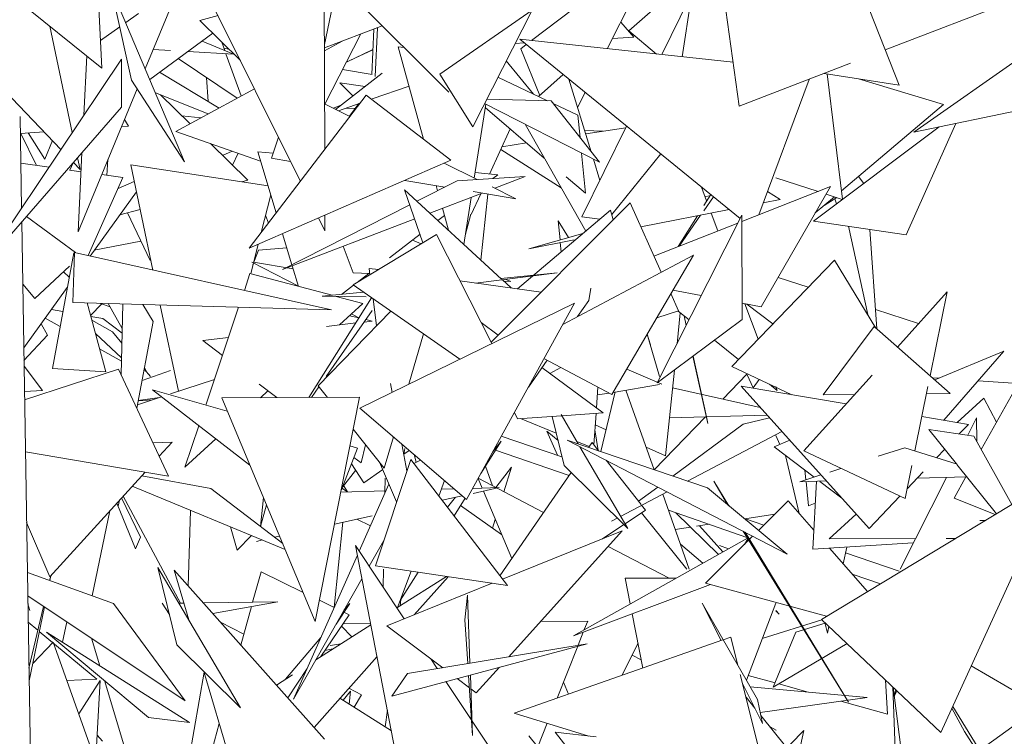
# Model space of a CAD drawing. Header units: metres. Extents: x -14.5 to 13.1, y -18.9 to 3.3.
# Tile 146 of 216: x 10.54 to 10.687, y 2.665 to 2.772. Entities that reach past the tile are written whole.
import ezdxf

# ---------------------------------------------------------------- set-up
doc = ezdxf.new("R2010")
doc.units = ezdxf.units.M
doc.layers.add('G-IMPT', color=7, linetype='Continuous', lineweight=5)
doc.layers.add('L-PLNT', color=7, linetype='Continuous', lineweight=5, true_color=0x005900)

# ---------------------------------------------------------------- blocks, each defined once
blk = doc.blocks.new('ÁRVORES ORNAMENTAIS - Pequeno e Médio Porte - Ipê-roxo-2940656-CORTE_CALÇADA')
at = {"layer": 'G-IMPT', "color": 253, "true_color": 0xaaaaaa}
for p, q in [((6.97869, 2.79285), (6.9909, 2.76177)), ((6.9237, 2.76075), (6.89897, 2.78538)), ((6.9675, 2.78492), (6.95057, 2.76989)), ((6.95538, 2.78315), (6.94734, 2.76723)), ((6.85129, 2.78095), (6.87189, 2.76435)), ((6.96395, 2.78083), (6.96704, 2.75863)), ((7.02994, 2.78068), (6.99307, 2.75476)), ((6.90509, 2.77789), (6.90516, 2.75218)), ((6.90512, 2.76786), (6.90709, 2.77729)), ((6.93604, 2.76845), (6.94825, 2.77773)), ((6.87838, 2.76424), (6.88359, 2.77691)), ((6.88808, 2.77454), (6.90153, 2.74743)), ((6.95996, 2.7755), (6.95547, 2.76636)), ((6.95852, 2.76603), (6.95996, 2.7755)), ((7.00856, 2.77469), (6.98882, 2.76706)), ((6.8714, 2.77431), (6.87189, 2.76435)), ((6.87391, 2.77355), (6.87632, 2.76254)), ((6.87451, 2.77337), (6.88426, 2.75035)), ((6.92233, 2.76341), (6.93612, 2.77299)), ((6.93612, 2.77299), (6.92725, 2.75558)), ((6.87546, 2.77114), (6.87738, 2.77251)), ((6.88924, 2.7722), (6.88652, 2.77145)), ((6.89259, 2.76545), (6.88652, 2.77145)), ((6.86579, 2.75219), (6.84828, 2.7705)), ((6.86413, 2.77061), (6.86749, 2.75473)), ((6.87169, 2.76847), (6.87457, 2.77052)), ((6.90512, 2.76737), (6.91376, 2.77065)), ((6.91249, 2.77017), (6.91222, 2.76337)), ((6.91267, 2.76308), (6.91302, 2.77036)), ((6.94934, 2.7712), (6.95128, 2.76894)), ((6.88846, 2.76953), (6.87905, 2.76266)), ((6.90519, 2.75896), (6.91055, 2.76943)), ((6.96716, 2.74189), (6.93428, 2.76864)), ((6.93428, 2.76864), (6.96612, 2.76521)), ((6.95128, 2.76894), (6.94812, 2.76878)), ((6.95057, 2.76989), (6.95467, 2.76644)), ((6.88215, 2.76695), (6.87956, 2.7671)), ((6.88688, 2.76838), (6.89155, 2.7664)), ((6.88979, 2.76822), (6.89025, 2.76696)), ((6.89013, 2.76729), (6.89085, 2.76717)), ((6.90789, 2.76842), (6.90512, 2.76692)), ((6.90839, 2.76522), (6.91226, 2.76702)), ((6.91226, 2.76706), (6.9084, 2.76524)), ((6.917, 2.76742), (6.91615, 2.7675)), ((6.91991, 2.75373), (6.91615, 2.7675)), ((6.93495, 2.76809), (6.93359, 2.76802)), ((6.93443, 2.76723), (6.93525, 2.76785)), ((6.93443, 2.76723), (6.93729, 2.76026)), ((6.87485, 2.76569), (6.85376, 2.73426)), ((6.86966, 2.76615), (6.86922, 2.7573)), ((6.87485, 2.76569), (6.87486, 2.75848)), ((6.88331, 2.76578), (6.8921, 2.75984)), ((6.89155, 2.7664), (6.88472, 2.7668)), ((6.89043, 2.76647), (6.89271, 2.76018)), ((6.90784, 2.76414), (6.91226, 2.76336)), ((6.93225, 2.76541), (6.9363, 2.76046)), ((6.98362, 2.76505), (6.96704, 2.75863)), ((6.88052, 2.76374), (6.8894, 2.75838)), ((6.88752, 2.76294), (6.88776, 2.75937)), ((6.90676, 2.75818), (6.91375, 2.76356)), ((6.92233, 2.76341), (6.92725, 2.75558)), ((6.931, 2.76296), (6.93839, 2.75947)), ((6.94075, 2.76338), (6.93709, 2.76008)), ((6.94162, 2.76267), (6.94494, 2.75184)), ((6.96994, 2.74243), (6.97746, 2.76266)), ((6.9797, 2.76353), (6.9909, 2.76177)), ((6.98244, 2.74475), (6.98013, 2.76346)), ((6.98484, 2.76272), (6.99751, 2.75888)), ((6.99307, 2.75476), (7.03469, 2.76349)), ((6.86836, 2.73987), (6.87715, 2.76126)), ((6.87632, 2.76254), (6.88426, 2.75035)), ((6.89468, 2.76124), (6.88293, 2.75486)), ((6.90936, 2.76019), (6.9074, 2.76215)), ((6.9074, 2.76215), (6.91121, 2.76161)), ((6.91775, 2.76163), (6.91226, 2.75973)), ((6.8799, 2.76065), (6.88778, 2.7575)), ((6.88065, 2.76035), (6.88507, 2.75602)), ((6.91136, 2.76029), (6.89388, 2.73744)), ((6.92399, 2.75059), (6.91136, 2.76029)), ((6.92938, 2.75972), (6.93896, 2.75946)), ((6.94404, 2.7607), (6.94291, 2.75846)), ((6.87486, 2.75848), (6.85376, 2.73426)), ((6.90514, 2.75899), (6.90893, 2.75711)), ((6.90646, 2.75834), (6.90758, 2.75881)), ((6.91045, 2.75909), (6.9072, 2.75797)), ((6.90975, 2.75834), (6.90823, 2.75833)), ((6.90886, 2.75715), (6.91026, 2.75903)), ((6.92919, 2.75897), (6.92748, 2.74791)), ((6.92902, 2.75905), (6.94615, 2.7503)), ((6.93793, 2.75091), (6.92911, 2.75845)), ((6.94615, 2.7503), (6.93896, 2.75946)), ((6.93927, 2.75905), (6.94293, 2.75733)), ((6.98228, 2.74601), (6.99751, 2.75888)), ((6.85992, 2.74344), (6.8597, 2.75711)), ((6.88666, 2.75689), (6.88386, 2.75721)), ((6.94327, 2.75397), (6.94293, 2.75733)), ((6.87483, 2.75561), (6.87586, 2.75568)), ((6.87526, 2.75666), (6.87586, 2.75568)), ((6.92977, 2.74852), (6.93284, 2.75527)), ((6.94412, 2.74001), (6.93506, 2.75597)), ((6.95022, 2.75567), (6.94356, 2.74212)), ((6.9501, 2.75542), (6.94412, 2.75451)), ((6.97809, 2.7415), (6.99687, 2.75555)), ((6.99194, 2.73946), (6.99936, 2.75608)), ((6.85974, 2.75459), (6.86327, 2.75483)), ((6.8598, 2.75459), (6.86217, 2.74981)), ((6.86093, 2.75467), (6.86338, 2.75074)), ((6.89558, 2.75046), (6.88293, 2.75486)), ((6.8972, 2.75088), (6.89827, 2.75401)), ((6.94667, 2.7549), (6.94396, 2.75504)), ((6.86454, 2.75351), (6.86338, 2.75074)), ((6.8881, 2.75306), (6.89368, 2.74761)), ((6.9353, 2.75316), (6.93162, 2.7526)), ((6.86829, 2.75094), (6.86867, 2.74919)), ((6.86894, 2.75169), (6.86836, 2.73987)), ((6.8899, 2.75131), (6.89136, 2.75193)), ((6.89223, 2.75162), (6.8914, 2.74983)), ((6.89516, 2.75185), (6.89746, 2.75163)), ((6.89516, 2.75185), (6.89792, 2.74272)), ((6.8972, 2.75088), (6.90005, 2.75041)), ((6.93143, 2.75217), (6.94045, 2.74648)), ((6.94409, 2.74565), (6.9435, 2.75166)), ((6.95533, 2.75152), (6.948, 2.74246)), ((6.85981, 2.75014), (6.86402, 2.74955)), ((6.86711, 2.74911), (6.86764, 2.75019)), ((6.86867, 2.74919), (6.86767, 2.75023)), ((6.87281, 2.7507), (6.87266, 2.74831)), ((6.8967, 2.74674), (6.87622, 2.74989)), ((6.87953, 2.73419), (6.87622, 2.74989)), ((6.92399, 2.75059), (6.89388, 2.73744)), ((6.92297, 2.75014), (6.92791, 2.7477)), ((6.94527, 2.75075), (6.94624, 2.74758)), ((6.86709, 2.74911), (6.8688, 2.74886)), ((6.86984, 2.73636), (6.87504, 2.74798)), ((6.87188, 2.74843), (6.87504, 2.74798)), ((6.92494, 2.74752), (6.93509, 2.74813)), ((6.92761, 2.74873), (6.93098, 2.7484)), ((6.93098, 2.7484), (6.93025, 2.74784)), ((6.93509, 2.74813), (6.93055, 2.74639)), ((6.94409, 2.74565), (6.94121, 2.74811)), ((6.97249, 2.74795), (6.97879, 2.74591)), ((6.9856, 2.74712), (6.98481, 2.74815)), ((6.87674, 2.74739), (6.87433, 2.74638)), ((6.89368, 2.74761), (6.89273, 2.74735)), ((6.9171, 2.74758), (6.9231, 2.74658)), ((6.92494, 2.74752), (6.91892, 2.74446)), ((6.92201, 2.74603), (6.9218, 2.7468)), ((6.93014, 2.74659), (6.9337, 2.74483)), ((6.96139, 2.74658), (6.96216, 2.74453)), ((6.96742, 2.74144), (6.98064, 2.74664)), ((6.97029, 2.72871), (6.98064, 2.74664)), ((6.87017, 2.73628), (6.87707, 2.74584)), ((6.8971, 2.74544), (6.89567, 2.73978)), ((6.93156, 2.73284), (6.91706, 2.74618)), ((6.91983, 2.73827), (6.91706, 2.74618)), ((6.92865, 2.74566), (6.92086, 2.74268)), ((6.92704, 2.74504), (6.92595, 2.73801)), ((6.92703, 2.74249), (6.92844, 2.74558)), ((6.92732, 2.74589), (6.9337, 2.74483)), ((6.92848, 2.73568), (6.92951, 2.74552)), ((6.96318, 2.74513), (6.96172, 2.74303)), ((6.96279, 2.74545), (6.96176, 2.74381)), ((6.96267, 2.74526), (6.96192, 2.74517)), ((6.97123, 2.74592), (6.97315, 2.74471)), ((6.97837, 2.74271), (6.98123, 2.74512)), ((6.97968, 2.74381), (6.98158, 2.745)), ((6.98, 2.74552), (6.98241, 2.74473)), ((6.91785, 2.74392), (6.89884, 2.73426)), ((6.95074, 2.7442), (6.92999, 2.72341)), ((6.95074, 2.7442), (6.95538, 2.73387)), ((6.97315, 2.74471), (6.9706, 2.7442)), ((6.98128, 2.74481), (6.98153, 2.74407)), ((6.86797, 2.73678), (6.86065, 2.74217)), ((6.87762, 2.74324), (6.8746, 2.74242)), ((6.87911, 2.7356), (6.87573, 2.74273)), ((6.89675, 2.74119), (6.89632, 2.74236)), ((6.90519, 2.74237), (6.90519, 2.74005)), ((6.92303, 2.74231), (6.92207, 2.74157)), ((6.92362, 2.74014), (6.92273, 2.7434)), ((6.92696, 2.74255), (6.92618, 2.73952)), ((6.93392, 2.73139), (6.9478, 2.74312)), ((6.94621, 2.74178), (6.94356, 2.74212)), ((6.94823, 2.74169), (6.9478, 2.74312)), ((6.96553, 2.74321), (6.95234, 2.74063)), ((6.96742, 2.74239), (6.9548, 2.71732)), ((6.9608, 2.74229), (6.95791, 2.7377)), ((6.96127, 2.74238), (6.95805, 2.73776)), ((6.96284, 2.74269), (6.96383, 2.74003)), ((6.96742, 2.74239), (6.96746, 2.72682)), ((6.86151, 2.64408), (6.85995, 2.74136)), ((6.91859, 2.74181), (6.89884, 2.73426)), ((6.90424, 2.74196), (6.90519, 2.74005)), ((6.94, 2.74154), (6.94155, 2.73904)), ((6.94, 2.74154), (6.94028, 2.73868)), ((6.95429, 2.73628), (6.96682, 2.7412)), ((6.99194, 2.73946), (6.97809, 2.7415)), ((6.9862, 2.72753), (6.98332, 2.74073)), ((6.89886, 2.73961), (6.90026, 2.73498)), ((6.9094, 2.73196), (6.92185, 2.73949)), ((6.91939, 2.73952), (6.91481, 2.73601)), ((6.92185, 2.73949), (6.9301, 2.7232)), ((6.9437, 2.73966), (6.93565, 2.73736)), ((6.98653, 2.74026), (6.98754, 2.72543)), ((6.87774, 2.7385), (6.87078, 2.73714)), ((6.89523, 2.73803), (6.89413, 2.73362)), ((6.90794, 2.73774), (6.9094, 2.73379)), ((6.91826, 2.73865), (6.91955, 2.7381)), ((6.94238, 2.73868), (6.93565, 2.73736)), ((6.94032, 2.73828), (6.94045, 2.73691)), ((6.86453, 2.71949), (6.8677, 2.73674)), ((6.8678, 2.73681), (6.86758, 2.72933)), ((6.8678, 2.73681), (6.90619, 2.72822)), ((6.89446, 2.73496), (6.89526, 2.73713)), ((6.89526, 2.73713), (6.8995, 2.7375)), ((6.94069, 2.72606), (6.9602, 2.73643)), ((6.94801, 2.71562), (6.9602, 2.73643)), ((6.86709, 2.73477), (6.86191, 2.72994)), ((6.90123, 2.73177), (6.89431, 2.73538)), ((6.90044, 2.73438), (6.89456, 2.73534)), ((6.90031, 2.73482), (6.90124, 2.73174)), ((6.9659, 2.71977), (6.98123, 2.73567)), ((6.98123, 2.73567), (6.98743, 2.72552)), ((6.86704, 2.73311), (6.8662, 2.73394)), ((6.89317, 2.73114), (6.89401, 2.73365)), ((6.90626, 2.73041), (6.89401, 2.73365)), ((6.9119, 2.73365), (6.9094, 2.73379)), ((6.91174, 2.73365), (6.91003, 2.73234)), ((6.9118, 2.73444), (6.91318, 2.73425)), ((6.9118, 2.73444), (6.91192, 2.73349)), ((6.92768, 2.73225), (6.93987, 2.73377)), ((6.93146, 2.73293), (6.93987, 2.73377)), ((6.86191, 2.72994), (6.8601, 2.73208)), ((6.90947, 2.73191), (6.90769, 2.73055)), ((6.9094, 2.73196), (6.92534, 2.72087)), ((6.92535, 2.73257), (6.93747, 2.7309)), ((6.933, 2.73152), (6.93166, 2.73275)), ((6.93293, 2.73245), (6.93193, 2.73251)), ((6.9321, 2.7328), (6.93293, 2.73245)), ((6.97732, 2.73161), (6.97282, 2.73309)), ((6.86025, 2.72256), (6.86675, 2.73156)), ((6.90477, 2.73026), (6.91096, 2.73088)), ((6.91136, 2.73021), (6.90477, 2.73026)), ((6.91085, 2.7292), (6.90689, 2.73025)), ((6.9449, 2.73146), (6.94457, 2.72964)), ((6.95682, 2.73066), (6.95798, 2.72809)), ((6.96137, 2.73038), (6.95712, 2.73117)), ((6.99807, 2.73093), (6.99064, 2.72269)), ((6.99551, 2.7184), (6.99807, 2.73093)), ((6.86758, 2.72933), (6.90619, 2.72822)), ((6.8725, 2.71898), (6.86972, 2.72927)), ((6.87188, 2.72914), (6.87023, 2.7274)), ((6.87313, 2.72867), (6.8717, 2.72921)), ((6.87496, 2.72545), (6.87285, 2.72918)), ((6.87504, 2.72912), (6.8748, 2.71854)), ((6.87803, 2.72903), (6.87956, 2.72652)), ((6.88334, 2.71608), (6.88063, 2.72896)), ((6.91216, 2.73004), (6.90278, 2.71515)), ((6.91085, 2.7292), (6.90739, 2.726)), ((6.91041, 2.71355), (6.94245, 2.72926)), ((6.91238, 2.72989), (6.91289, 2.72584)), ((6.92633, 2.69994), (6.94245, 2.72926)), ((6.94457, 2.72964), (6.94288, 2.72723)), ((6.97029, 2.72871), (6.96745, 2.72924)), ((6.96788, 2.72916), (6.96985, 2.72387)), ((6.97206, 2.72615), (6.96817, 2.72911)), ((6.86609, 2.72798), (6.86438, 2.72827)), ((6.88743, 2.71403), (6.89232, 2.72862)), ((6.90418, 2.71691), (6.91504, 2.72804)), ((6.91226, 2.72816), (6.90538, 2.71831)), ((6.91027, 2.72704), (6.90887, 2.72737)), ((6.91028, 2.72705), (6.90916, 2.72764)), ((6.95798, 2.72809), (6.95471, 2.72706)), ((6.95823, 2.72781), (6.95776, 2.72319)), ((6.95955, 2.72676), (6.95792, 2.72807)), ((6.95912, 2.7259), (6.9588, 2.72736)), ((6.95881, 2.72735), (6.95913, 2.72592)), ((6.99379, 2.72618), (6.98734, 2.72831)), ((6.86378, 2.72447), (6.86286, 2.72617)), ((6.86346, 2.727), (6.86568, 2.72574)), ((6.87207, 2.72695), (6.87027, 2.72726)), ((6.87351, 2.72494), (6.87042, 2.7267)), ((6.87207, 2.72695), (6.87494, 2.72474)), ((6.87956, 2.72652), (6.87712, 2.71357)), ((6.90979, 2.72628), (6.90545, 2.72578)), ((6.91226, 2.72656), (6.91105, 2.72642)), ((6.91226, 2.72656), (6.91131, 2.72679)), ((6.93104, 2.72446), (6.92851, 2.72633)), ((6.9548, 2.71732), (6.96746, 2.72682)), ((6.86378, 2.72447), (6.86028, 2.72066)), ((6.87486, 2.72108), (6.87095, 2.72472)), ((6.87351, 2.72494), (6.87491, 2.72329)), ((6.91773, 2.71714), (6.91992, 2.72464)), ((6.95513, 2.71831), (6.95327, 2.7246)), ((6.95328, 2.72462), (6.95377, 2.72304)), ((6.98718, 2.72574), (6.97953, 2.71553)), ((6.99852, 2.71575), (6.98718, 2.72574)), ((6.89081, 2.72411), (6.88698, 2.72368)), ((6.88698, 2.72368), (6.8899, 2.72141)), ((6.96693, 2.72083), (6.96333, 2.72372)), ((6.87157, 2.72242), (6.87485, 2.72057)), ((6.99623, 2.71777), (7.00653, 2.72206)), ((6.99756, 2.71175), (7.00653, 2.72206)), ((6.93835, 2.72072), (6.93556, 2.71672)), ((6.93789, 2.72097), (6.94801, 2.71562)), ((6.96232, 2.71127), (6.96012, 2.72131)), ((6.96015, 2.72133), (6.96216, 2.71226)), ((7.00315, 2.70739), (7.01071, 2.72094)), ((6.8603, 2.71983), (6.86303, 2.71621)), ((6.87441, 2.71937), (6.86038, 2.71483)), ((6.8725, 2.71898), (6.86453, 2.71949)), ((6.87441, 2.71937), (6.88187, 2.70342)), ((6.88215, 2.71919), (6.8779, 2.71771)), ((6.87822, 2.7194), (6.87915, 2.71831)), ((6.87868, 2.71885), (6.87826, 2.7196)), ((6.94673, 2.71285), (6.93758, 2.71962)), ((6.94039, 2.71964), (6.93878, 2.71873)), ((6.95023, 2.7194), (6.95547, 2.71715)), ((6.95735, 2.71923), (6.95602, 2.70643)), ((6.96817, 2.71866), (6.96457, 2.71493)), ((6.9659, 2.71977), (6.9749, 2.71556)), ((6.96918, 2.71652), (6.96817, 2.71866)), ((6.98688, 2.71851), (6.97666, 2.70718)), ((6.8887, 2.71783), (6.88215, 2.71569)), ((6.89539, 2.71716), (6.89802, 2.71513)), ((6.91496, 2.71724), (6.91522, 2.71591)), ((6.95515, 2.71708), (6.94819, 2.71592)), ((6.96913, 2.71662), (6.97, 2.71785)), ((6.97271, 2.71619), (6.97154, 2.71713)), ((6.99687, 2.71804), (6.99584, 2.71811)), ((7.00864, 2.71722), (7.00268, 2.71764)), ((6.86036, 2.71603), (6.86303, 2.71621)), ((6.894, 2.70507), (6.87945, 2.7163)), ((6.89063, 2.71312), (6.87945, 2.7163)), ((6.89669, 2.71615), (6.89557, 2.71512)), ((6.9043, 2.71676), (6.90317, 2.71515)), ((6.90559, 2.71516), (6.90418, 2.71691)), ((6.94572, 2.7136), (6.94593, 2.71672)), ((6.94761, 2.71582), (6.94585, 2.71553)), ((6.94853, 2.71598), (6.94638, 2.70708)), ((6.95431, 2.70437), (6.9501, 2.71624)), ((6.97016, 2.71368), (6.95708, 2.71662)), ((6.98299, 2.7142), (6.96732, 2.71683)), ((6.96732, 2.71683), (6.98641, 2.69559)), ((6.97249, 2.71679), (6.97271, 2.71619)), ((6.98424, 2.71558), (6.97953, 2.71553)), ((6.99323, 2.70719), (6.99518, 2.71679)), ((6.99852, 2.71575), (6.99497, 2.71571)), ((6.88081, 2.71525), (6.87722, 2.71408)), ((6.87732, 2.71464), (6.87939, 2.71479)), ((6.87734, 2.71472), (6.88052, 2.71516)), ((6.88981, 2.7151), (6.91034, 2.71518)), ((6.88981, 2.7151), (6.90376, 2.68172)), ((6.91034, 2.71518), (6.90376, 2.68172)), ((7.00354, 2.71504), (6.99956, 2.71141)), ((7.00354, 2.71504), (7.00542, 2.71146)), ((6.92633, 2.69994), (6.91041, 2.71355)), ((6.93395, 2.71198), (6.93347, 2.71292)), ((6.94673, 2.71285), (6.94056, 2.71243)), ((6.94534, 2.70809), (6.94566, 2.71278)), ((6.94048, 2.71243), (6.93395, 2.71198)), ((6.93972, 2.70985), (6.93439, 2.71201)), ((6.94088, 2.70502), (6.93913, 2.71233)), ((6.94046, 2.7126), (6.94301, 2.70823)), ((6.96198, 2.71227), (6.95433, 2.70437)), ((6.95661, 2.71212), (6.9712, 2.71252)), ((6.9571, 2.70342), (6.96763, 2.71118)), ((6.96232, 2.71127), (6.96216, 2.71226)), ((6.97155, 2.71213), (6.96763, 2.71118)), ((7.00123, 2.71113), (6.99427, 2.7123)), ((7.00245, 2.71212), (7.00113, 2.70952)), ((7.00245, 2.71212), (7.00248, 2.7086)), ((6.88431, 2.70474), (6.88639, 2.71094)), ((6.91406, 2.70461), (6.9094, 2.71041)), ((6.93989, 2.70654), (6.93831, 2.71014)), ((6.93831, 2.71014), (6.93999, 2.70872)), ((6.94549, 2.71035), (6.94599, 2.70725)), ((6.94554, 2.71107), (6.94717, 2.71035)), ((6.97339, 2.71009), (6.95931, 2.70267)), ((7.00205, 2.70938), (6.99532, 2.7104)), ((6.99944, 2.70524), (6.99532, 2.7104)), ((7.00123, 2.71113), (6.99987, 2.70971)), ((6.87953, 2.70841), (6.88241, 2.7085)), ((6.88048, 2.70638), (6.88241, 2.7085)), ((6.88892, 2.70899), (6.88431, 2.70474)), ((6.91406, 2.70461), (6.91542, 2.70926)), ((6.93149, 2.70861), (6.92847, 2.70383)), ((6.93027, 2.70711), (6.93149, 2.70861)), ((6.94057, 2.70631), (6.93152, 2.70938)), ((6.9742, 2.69176), (6.94133, 2.7088)), ((6.96227, 2.70166), (6.94133, 2.7088)), ((6.94465, 2.70785), (6.9428, 2.7086)), ((6.94506, 2.70844), (6.94455, 2.70771)), ((6.94506, 2.70844), (6.94604, 2.7072)), ((6.97222, 2.70779), (6.97457, 2.70876)), ((6.97311, 2.70816), (6.97249, 2.70948)), ((7.00205, 2.70938), (7.0077, 2.69917)), ((6.88187, 2.70342), (6.8605, 2.70706)), ((6.9076, 2.70125), (6.91006, 2.7076)), ((6.91006, 2.7076), (6.90891, 2.70793)), ((6.91126, 2.7081), (6.91061, 2.70538)), ((6.91668, 2.70818), (6.91744, 2.7042)), ((6.91697, 2.70665), (6.9171, 2.70753)), ((6.91698, 2.70668), (6.91778, 2.70725)), ((6.94164, 2.70349), (6.93067, 2.70731)), ((6.94326, 2.7078), (6.95039, 2.69561)), ((6.95312, 2.70772), (6.95602, 2.70643)), ((6.97222, 2.70779), (6.97819, 2.70326)), ((6.99178, 2.70006), (6.97666, 2.70718)), ((6.98775, 2.70637), (6.99173, 2.70766)), ((6.99956, 2.70521), (6.99173, 2.70766)), ((6.9977, 2.70743), (6.99649, 2.70617)), ((6.90952, 2.70622), (6.91061, 2.70538)), ((6.91801, 2.70592), (6.91272, 2.69004)), ((6.91333, 2.70551), (6.9159, 2.69958)), ((6.91801, 2.70592), (6.93245, 2.68706)), ((6.91944, 2.70582), (6.91847, 2.70532)), ((6.91882, 2.70551), (6.91852, 2.70662)), ((6.94716, 2.70578), (6.95239, 2.69916)), ((6.97393, 2.70649), (6.97598, 2.69781)), ((6.86415, 2.68837), (6.87835, 2.70402)), ((6.90781, 2.70179), (6.90978, 2.70427)), ((6.90914, 2.70523), (6.91102, 2.70239)), ((6.91102, 2.70239), (6.91382, 2.7044)), ((6.93019, 2.70198), (6.92915, 2.7049)), ((6.9307, 2.70171), (6.93305, 2.70474)), ((6.94195, 2.70395), (6.9313, 2.68855)), ((6.93305, 2.70474), (6.93191, 2.70108)), ((6.94088, 2.70502), (6.95039, 2.69561)), ((6.97698, 2.70287), (6.97684, 2.70428)), ((6.98055, 2.70403), (6.9822, 2.70457)), ((6.99178, 2.70006), (6.99278, 2.70499)), ((6.99447, 2.70404), (6.99208, 2.70154)), ((7.0054, 2.69778), (6.99951, 2.70515)), ((6.88816, 2.70155), (6.87785, 2.70347)), ((6.91416, 2.7009), (6.9142, 2.70313)), ((6.9222, 2.70044), (6.92305, 2.70274)), ((6.93782, 2.69798), (6.92806, 2.7031)), ((6.92866, 2.70163), (6.92806, 2.70308)), ((6.96324, 2.70266), (6.96548, 2.69899)), ((6.96324, 2.70266), (6.96528, 2.69916)), ((6.97605, 2.70257), (6.97921, 2.7036)), ((6.98003, 2.70269), (6.97605, 2.70257)), ((6.97736, 2.69897), (6.97701, 2.7026)), ((6.97854, 2.70264), (6.97799, 2.6925)), ((6.97905, 2.70261), (6.98233, 2.70012)), ((6.97931, 2.68203), (7.01449, 2.70327)), ((6.99795, 2.70322), (6.99104, 2.68953)), ((7.00098, 2.70331), (6.99356, 2.70309)), ((7.01449, 2.70327), (6.99712, 2.66513)), ((6.9991, 2.70014), (7.00087, 2.70331)), ((6.87642, 2.7019), (6.89926, 2.69248)), ((6.88816, 2.70155), (6.8989, 2.69335)), ((6.90755, 2.70102), (6.91417, 2.70121)), ((6.90774, 2.70161), (6.90858, 2.70109)), ((6.90799, 2.70202), (6.90858, 2.70109)), ((6.91031, 2.69222), (6.91475, 2.70223)), ((6.92258, 2.70145), (6.92449, 2.70151)), ((6.92732, 2.70084), (6.93119, 2.7017)), ((6.92732, 2.70159), (6.93119, 2.7017)), ((6.93307, 2.6911), (6.92885, 2.70118)), ((6.95626, 2.70106), (6.94933, 2.69741)), ((6.95199, 2.69966), (6.95487, 2.70178)), ((6.9742, 2.69176), (6.96227, 2.70166)), ((6.87453, 2.69981), (6.87436, 2.69895)), ((6.87485, 2.70016), (6.87768, 2.69428)), ((6.87507, 2.70041), (6.88365, 2.68446)), ((6.89602, 2.70024), (6.89556, 2.6959)), ((6.92268, 2.69982), (6.92569, 2.70048)), ((6.92348, 2.69878), (6.92469, 2.70026)), ((6.92612, 2.70012), (6.92446, 2.6975)), ((6.95957, 2.68953), (6.95561, 2.70072)), ((6.96991, 2.69532), (6.97431, 2.69971)), ((6.97815, 2.69534), (6.97431, 2.69971)), ((6.97736, 2.69897), (6.97837, 2.69939)), ((6.99101, 2.70042), (6.98641, 2.69559)), ((6.9991, 2.70014), (7.00521, 2.69767)), ((6.87047, 2.68552), (6.8731, 2.69824)), ((6.87691, 2.69256), (6.87413, 2.69937)), ((6.88514, 2.6983), (6.88481, 2.687)), ((6.89559, 2.69588), (6.89648, 2.69914)), ((6.92543, 2.69903), (6.93156, 2.6947)), ((6.94999, 2.69629), (6.95304, 2.69833)), ((6.95919, 2.68953), (6.95245, 2.69794)), ((6.95246, 2.69906), (6.95304, 2.69833)), ((6.96817, 2.69426), (6.95645, 2.69834)), ((6.95756, 2.69795), (6.96391, 2.69171)), ((6.86067, 2.69648), (6.86415, 2.68837)), ((6.90657, 2.68379), (6.90788, 2.69654)), ((6.90662, 2.69626), (6.91226, 2.69751)), ((6.90997, 2.697), (6.91199, 2.696)), ((6.93062, 2.69694), (6.93022, 2.69564)), ((6.94883, 2.69715), (6.94796, 2.69669)), ((6.97068, 2.69609), (6.9678, 2.69707)), ((6.97234, 2.69775), (6.96784, 2.69705)), ((6.9845, 2.69771), (6.98047, 2.69404)), ((7.00294, 2.69678), (7.00373, 2.69677)), ((6.89211, 2.69235), (6.8911, 2.69585)), ((6.93171, 2.68803), (6.94956, 2.69523)), ((6.93265, 2.67645), (6.94956, 2.69523)), ((6.94663, 2.69405), (6.94982, 2.69617)), ((6.95975, 2.69579), (6.95748, 2.69544)), ((6.96253, 2.69622), (6.96066, 2.69593)), ((6.96108, 2.696), (6.9646, 2.69209)), ((6.98334, 2.66966), (6.9676, 2.69518)), ((6.96789, 2.69503), (6.98334, 2.66966)), ((6.87691, 2.69256), (6.87768, 2.69428)), ((6.89423, 2.69456), (6.89211, 2.69235)), ((6.89498, 2.69367), (6.89589, 2.69388)), ((6.89769, 2.69428), (6.89844, 2.69444)), ((6.91397, 2.69379), (6.9118, 2.68998)), ((6.96825, 2.69413), (6.94231, 2.67959)), ((6.962, 2.68743), (6.96903, 2.69444)), ((6.96829, 2.69406), (6.96781, 2.69322)), ((6.98047, 2.69404), (6.99334, 2.69409)), ((6.99791, 2.69411), (6.99933, 2.69412)), ((6.91703, 2.68211), (6.90977, 2.69304)), ((6.90977, 2.69304), (6.91774, 2.6518)), ((6.95655, 2.68817), (6.94748, 2.69292)), ((6.95826, 2.69325), (6.9616, 2.69041)), ((6.96545, 2.69256), (6.9641, 2.69305)), ((6.9641, 2.69305), (6.96541, 2.69255)), ((6.99301, 2.69343), (6.97799, 2.6925)), ((6.98619, 2.68618), (6.9805, 2.69266)), ((6.98254, 2.69034), (6.9831, 2.69282)), ((6.90052, 2.67012), (6.91004, 2.69161)), ((6.99089, 2.68923), (6.9829, 2.69194)), ((6.8831, 2.67824), (6.88028, 2.68977)), ((6.88028, 2.68977), (6.89261, 2.6688)), ((6.90511, 2.66416), (6.88269, 2.68939)), ((6.88487, 2.68197), (6.88269, 2.68939)), ((6.89566, 2.68913), (6.89441, 2.6846)), ((6.89566, 2.68913), (6.90195, 2.68605)), ((6.93245, 2.68706), (6.91272, 2.69004)), ((6.9139, 2.68682), (6.91395, 2.68953)), ((6.91605, 2.68379), (6.91806, 2.68923)), ((6.86079, 2.68901), (6.87364, 2.68438)), ((6.86411, 2.68782), (6.86428, 2.68851)), ((6.86414, 2.68781), (6.86428, 2.68852)), ((6.91072, 2.68808), (6.90052, 2.67012)), ((6.91595, 2.68373), (6.92332, 2.68844)), ((6.91912, 2.68907), (6.91643, 2.68482)), ((6.91852, 2.68271), (6.92358, 2.6884)), ((6.95759, 2.68816), (6.95001, 2.6882)), ((6.95001, 2.6882), (6.95077, 2.68434)), ((6.98809, 2.68733), (6.9839, 2.68879)), ((6.91444, 2.68107), (6.93016, 2.68741)), ((6.94231, 2.67959), (6.96272, 2.68723)), ((6.962, 2.68743), (6.98006, 2.68248)), ((6.88435, 2.66988), (6.86085, 2.68554)), ((6.90438, 2.68487), (6.90658, 2.68379)), ((6.91654, 2.68499), (6.91642, 2.68403)), ((6.92649, 2.68563), (6.92609, 2.68194)), ((6.92684, 2.67548), (6.92649, 2.68563)), ((6.86087, 2.68437), (6.86117, 2.68337)), ((6.86102, 2.67472), (6.86321, 2.68397)), ((6.86105, 2.67284), (6.86333, 2.68388)), ((6.88435, 2.66988), (6.87364, 2.68438)), ((6.88093, 2.68443), (6.882, 2.68273)), ((6.8834, 2.68446), (6.88413, 2.68447)), ((6.88703, 2.6845), (6.89819, 2.68464)), ((6.89819, 2.68464), (6.88846, 2.68289)), ((6.89423, 2.68393), (6.89265, 2.67818)), ((6.9089, 2.6844), (6.90688, 2.68131)), ((6.9089, 2.6844), (6.90809, 2.68344)), ((6.96151, 2.68444), (6.96976, 2.67006)), ((6.96151, 2.68444), (6.96431, 2.67885)), ((6.97249, 2.68445), (6.96809, 2.67297)), ((6.97249, 2.68334), (6.97299, 2.68279)), ((6.97249, 2.68328), (6.97299, 2.68279)), ((6.90879, 2.68271), (6.90459, 2.67647)), ((6.90804, 2.68308), (6.90879, 2.68271)), ((6.92651, 2.67543), (6.92609, 2.68194)), ((6.94442, 2.68178), (6.93737, 2.6817)), ((6.94442, 2.68178), (6.9439, 2.68049)), ((6.95106, 2.68287), (6.95264, 2.67476)), ((6.97937, 2.68196), (6.97047, 2.67918)), ((6.97931, 2.68203), (6.99712, 2.66513)), ((6.86091, 2.68161), (6.86236, 2.6804)), ((6.86603, 2.67861), (6.86667, 2.68166)), ((6.8931, 2.67982), (6.88959, 2.68162)), ((6.90386, 2.676), (6.91205, 2.68123)), ((6.90922, 2.67943), (6.90765, 2.68101)), ((6.91202, 2.6814), (6.90787, 2.68135)), ((6.91444, 2.68107), (6.92277, 2.67481)), ((6.97545, 2.68011), (6.97983, 2.68144)), ((6.9798, 2.68156), (6.98018, 2.67996)), ((6.98018, 2.67996), (6.98041, 2.68098)), ((6.86257, 2.68023), (6.87116, 2.6731)), ((6.87889, 2.66737), (6.86362, 2.68013)), ((6.86362, 2.68013), (6.885, 2.66665)), ((6.87161, 2.67509), (6.87036, 2.6792)), ((6.9046, 2.67933), (6.8993, 2.67309)), ((6.93345, 2.66802), (6.96459, 2.67895)), ((6.94376, 2.68014), (6.94298, 2.67817)), ((6.96465, 2.67897), (6.96578, 2.67937)), ((6.96684, 2.67515), (6.96578, 2.67937)), ((6.97545, 2.68011), (6.97211, 2.6719)), ((6.86159, 2.67543), (6.86463, 2.67862)), ((6.86463, 2.67862), (6.87298, 2.65524)), ((6.8831, 2.67824), (6.89261, 2.6688)), ((6.9064, 2.67762), (6.90519, 2.67736)), ((6.90599, 2.67813), (6.9076, 2.67839)), ((6.9152, 2.67056), (6.94431, 2.67839)), ((6.91754, 2.67394), (6.94431, 2.67839)), ((6.94292, 2.67802), (6.93984, 2.67026)), ((6.95192, 2.67847), (6.94952, 2.67366)), ((6.97211, 2.6719), (6.98313, 2.6784)), ((6.90357, 2.6659), (6.91297, 2.67647)), ((6.92197, 2.67468), (6.92099, 2.67615)), ((6.95103, 2.6767), (6.9524, 2.67598)), ((6.90255, 2.67471), (6.89966, 2.6703)), ((6.92778, 2.67105), (6.93123, 2.67487)), ((7.00166, 2.67511), (7.01038, 2.66997)), ((6.86667, 2.67291), (6.87116, 2.6731)), ((6.88269, 2.64829), (6.88716, 2.67415)), ((6.89372, 2.65184), (6.88714, 2.67423)), ((6.89795, 2.67222), (6.90036, 2.67376)), ((6.9152, 2.67056), (6.91754, 2.67394)), ((6.92494, 2.67318), (6.92675, 2.67182)), ((6.92721, 2.66469), (6.92663, 2.67364)), ((6.92721, 2.66469), (6.9269, 2.67371)), ((6.9708, 2.65941), (6.96718, 2.67379)), ((6.97237, 2.67255), (6.96836, 2.67367)), ((6.98886, 2.67297), (6.98914, 2.66786)), ((6.86846, 2.6679), (6.87163, 2.67292)), ((6.87097, 2.66089), (6.87163, 2.67292)), ((6.87992, 2.64782), (6.87228, 2.67289)), ((6.91066, 2.67076), (6.90876, 2.67174)), ((6.9319, 2.65974), (6.92326, 2.67273)), ((6.92697, 2.67166), (6.92778, 2.67105)), ((6.94153, 2.67086), (6.94078, 2.67264)), ((6.96753, 2.67243), (6.97051, 2.66647)), ((6.96867, 2.67196), (6.98612, 2.67035)), ((6.97732, 2.67116), (6.97294, 2.67239)), ((6.98995, 2.67194), (6.99089, 2.64634)), ((6.99486, 2.63439), (6.98998, 2.6719)), ((6.99014, 2.67067), (6.99038, 2.67153)), ((6.90744, 2.67025), (6.91511, 2.66539)), ((6.90791, 2.66995), (6.90902, 2.67129)), ((6.90883, 2.66937), (6.90902, 2.67129)), ((6.91066, 2.67076), (6.90954, 2.66892)), ((6.96804, 2.6704), (6.96935, 2.66878)), ((6.96976, 2.67006), (6.97051, 2.66647)), ((6.97017, 2.66811), (6.98612, 2.67035)), ((6.99057, 2.67134), (6.99017, 2.67049)), ((6.98914, 2.66786), (6.98219, 2.6698)), ((6.99877, 2.66876), (7.00064, 2.6653)), ((6.99889, 2.66901), (7.01729, 2.63907)), ((7.01169, 2.66884), (7.0029, 2.66247)), ((6.87889, 2.66737), (6.885, 2.66665)), ((6.91451, 2.66848), (6.9142, 2.66596)), ((6.94457, 2.6646), (6.93345, 2.66802)), ((6.97026, 2.66766), (6.97415, 2.66287)), ((6.88942, 2.66646), (6.88477, 2.64957)), ((6.93835, 2.66652), (6.93695, 2.663)), ((6.97164, 2.66597), (6.97253, 2.6655)), ((6.87198, 2.66384), (6.87118, 2.66475)), ((6.93564, 2.66463), (6.94891, 2.64809)), ((6.94567, 2.66448), (6.93955, 2.66516)), ((6.95605, 2.6442), (6.93955, 2.66516)), ((6.95579, 2.64394), (6.97666, 2.66545)), ((6.97234, 2.64538), (6.97666, 2.66545)), ((6.97249, 2.66548), (6.97253, 2.6655)), ((7.01729, 2.63907), (7.00064, 2.6653))]:
    blk.add_line(p, q, dxfattribs=at)

msp = doc.modelspace()

# ---------------------------------------------------------------- block references
at = {"layer": 'L-PLNT', "color": 253, "true_color": 0xaaaaaa}
msp.add_blockref('ÁRVORES ORNAMENTAIS - Pequeno e Médio Porte - Ipê-roxo-2940656-CORTE_CALÇADA', (3.68079, 0), dxfattribs=at)

doc.saveas('drawing.dxf')
